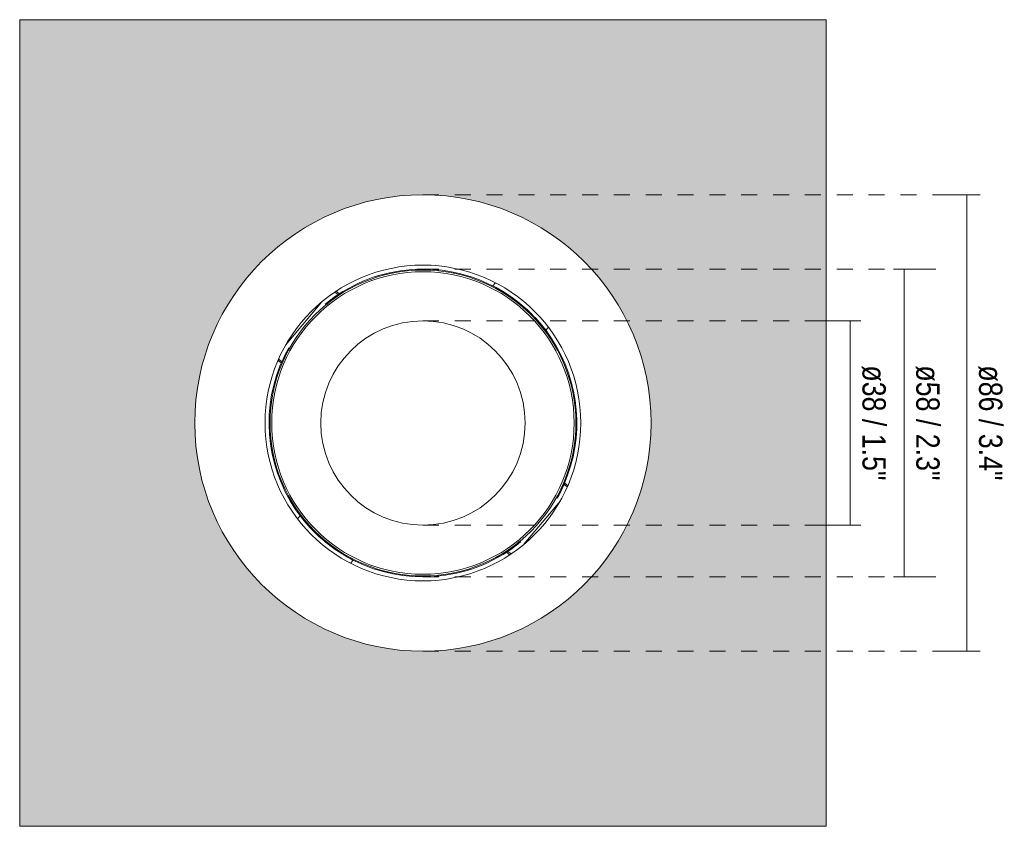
# Model space of a CAD drawing. Header units: millimetres. Extents: x -6655 to -5977, y 216 to 6738.
# Tile 1 of 3: x -6655 to -6470, y 224 to 376. Entities that reach past the tile are written whole.
import ezdxf

# ---------------------------------------------------------------- set-up
doc = ezdxf.new("R2010")
doc.units = ezdxf.units.MM
doc.linetypes.add('Dash', pattern=[6, 3, -3])
doc.layers.add('A-ANNO-DIMS', color=7, linetype='Dash', lineweight=9, true_color=0xd2d2d2)
for name, color, linetype, lineweight in [('A-ANNO-DIMS-2', 7, 'Continuous', 9), ('A-DETL-GENF', 7, 'Continuous', 9), ('E-LITE-EQPM', 7, 'Continuous', 20)]:
    doc.layers.add(name, color=color, linetype=linetype, lineweight=lineweight)
doc.styles.add('Arial Narrow', font='ARIALN.TTF', dxfattribs={"height": 4.4})
doc.dimstyles.new('FARO_-_2_2mm_Arial_Narrow_mm_Inch_Right', dxfattribs={"dimscale": 304.8, "dimtxt": 4.503096, "dimasz": 0, "dimexe": 0.019685, "dimexo": 0.0625, "dimgap": 0.003281, "dimtad": 1, "dimdec": 0, "dimzin": 0, "dimdsep": 46, "dimtxsty": 'Arial Narrow', "dimblk1": 'NONE', "dimblk2": 'NONE', "dimsah": 1, "dimcen": 0.09, "dimadec": 0, "dimazin": 0, "dimtfac": 1, "dimtdec": 4, "dimtix": 1, "dimtmove": 0, "dimatfit": 3, "dimfxl": 0.006562, "dimfxlon": 1, "dimtvp": 1, "dimtolj": 1, "dimtzin": 0, "dimarcsym": 2})

# ---------------------------------------------------------------- blocks, each defined once
blk = doc.blocks.new('02111001 - 02111001 NAIS White orientable recessed-602041-Alzado_PDF')
at = {"layer": 'E-LITE-EQPM'}
for p, q in [((-6595.85, 324.81), (-6595.7, 324.69)), ((-6565.87, 326.35), (-6566.31, 325.83)), ((-6565.84, 326.39), (-6565.87, 326.35)), ((-6597.64, 322.34), (-6596.95, 323.16)), ((-6595.49, 324.19), (-6595.84, 324.48)), ((-6595.7, 324.69), (-6595.27, 324.33)), ((-6598.53, 322.82), (-6605.39, 314.64)), ((-6556.35, 317.47), (-6555.91, 317.99)), ((-6555.91, 317.99), (-6555.87, 318.04)), ((-6605.33, 313.17), (-6604.7, 313.92)), ((-6606.63, 311.67), (-6606.79, 311.81)), ((-6606.44, 311.85), (-6606.09, 311.55)), ((-6606.2, 311.31), (-6606.63, 311.67)), ((-6552.55, 288.15), (-6552.9, 288.45)), ((-6552.79, 288.69), (-6552.37, 288.33)), ((-6552.37, 288.33), (-6552.2, 288.19)), ((-6553.66, 286.83), (-6554.29, 286.08)), ((-6560.46, 277.18), (-6553.6, 285.36)), ((-6602.64, 282.53), (-6603.08, 282.01)), ((-6603.08, 282.01), (-6603.12, 281.96)), ((-6561.36, 277.66), (-6562.04, 276.84)), ((-6563.29, 275.31), (-6563.72, 275.67)), ((-6563.5, 275.81), (-6563.15, 275.52)), ((-6563.14, 275.19), (-6563.29, 275.31)), ((-6593.15, 273.61), (-6593.12, 273.65)), ((-6593.12, 273.65), (-6592.68, 274.17))]:
    blk.add_line(p, q, dxfattribs=at)
at = {"layer": 'E-LITE-EQPM', "flags": 128}
for points in [[(-6595.84, 324.48), (-6596.02, 324.62), (-6596.08, 324.66)], [(-6606.68, 312.06), (-6606.61, 311.99), (-6606.44, 311.85)], [(-6552.31, 287.94), (-6552.38, 288.01), (-6552.55, 288.15)], [(-6563.15, 275.52), (-6562.98, 275.38), (-6562.92, 275.34)]]:
    blk.add_lwpolyline(points, dxfattribs=at)
at = {"layer": 'E-LITE-EQPM'}
for radius, start, end in [(29.75, 90, 270), (28.82, 90, 270), (28.5, 90, 270), (29, 90, 123.4558), (29.75, 270, 90), (29, 336.5293, 90), (28.82, 270, 90), (28.5, 270, 90), (29, 53.639, 62.9522), (29, 123.5289, 129.5281), (29, 123.479, 127.0158), (19.25, 90, 270), (19.25, 270, 90), (29, 37.0478, 46.361), (29, 150.7053, 270), (29, 152.9842, 156.521), (29, 330.7053, 336.5111), (29, 332.9842, 336.521), (29, 217.0478, 226.361), (29, 233.639, 242.9522), (29, 303.479, 307.0158), (29, 303.5289, 309.5288), (29, 270, 303.4558)]:
    blk.add_arc((-6579.5, 300), radius, start, end, dxfattribs=at)
for centre, start_param, end_param in [((-6267.04, 36.96), 0.071714, 0.074077), ((-6891.95, 563.04), 3.213307, 3.21567)]:
    blk.add_ellipse(centre, major_axis=(-335.04, 281.13), ratio=0.242197, start_param=start_param, end_param=end_param, dxfattribs=at)
for points in [[(-6562.3, 323.35), (-6561.81, 322.99), (-6560.84, 322.23), (-6559.93, 321.41), (-6559.48, 320.99)], [(-6596.69, 276.65), (-6597.18, 277.01), (-6598.15, 277.77), (-6599.06, 278.59), (-6599.51, 279.01)]]:
    blk.add_open_spline(points, degree=3, dxfattribs=at)
blk = doc.blocks.new('DIMBLOCK1-Alzado_PDF')
at = {"layer": 'A-ANNO-DIMS-2', "color": 251, "true_color": 0x5b5b5b, "transparency": 16777216}
for p, q in [((-6498.46, 319.25), (-6504.96, 319.25)), ((-6498.96, 280.75), (-6498.96, 319.25)), ((-6498.96, 319.25), (-6496.96, 319.25)), ((-6498.46, 280.75), (-6504.96, 280.75)), ((-6498.96, 280.75), (-6496.96, 280.75))]:
    blk.add_line(p, q, dxfattribs=at)
at = {"layer": 'A-ANNO-DIMS-2', "color": 0, "transparency": 16777216, "insert": (-6492.27, 310.86), "char_height": 4.4, "width": 26.0751, "attachment_point": 1, "rotation": 270, "line_spacing_factor": 0.974696, "style": 'Arial Narrow'}
blk.add_mtext('ø38 / 1.5"', dxfattribs=at)
blk = doc.blocks.new('_None')
blk = doc.blocks.new('DIMBLOCK2-Alzado_PDF')
at = {"layer": 'A-ANNO-DIMS-2', "color": 251, "true_color": 0x5b5b5b, "transparency": 16777216}
for p, q in [((-6490.82, 329), (-6482.82, 329)), ((-6488.82, 329), (-6490.82, 329)), ((-6488.82, 271), (-6488.82, 329)), ((-6490.82, 271), (-6482.82, 271)), ((-6488.82, 271), (-6490.82, 271))]:
    blk.add_line(p, q, dxfattribs=at)
at = {"layer": 'A-ANNO-DIMS-2', "color": 0, "transparency": 16777216, "insert": (-6482.13, 310.86), "char_height": 4.4, "width": 26.0751, "attachment_point": 1, "rotation": 270, "line_spacing_factor": 0.974696, "style": 'Arial Narrow'}
blk.add_mtext('ø58 / 2.3"', dxfattribs=at)
blk = doc.blocks.new('DIMBLOCK3-Alzado_PDF')
at = {"layer": 'A-ANNO-DIMS-2', "color": 251, "true_color": 0x5b5b5b, "transparency": 16777216}
for p, q in [((-6476.49, 343), (-6482.99, 343)), ((-6476.99, 257), (-6476.99, 343)), ((-6476.99, 343), (-6474.99, 343)), ((-6476.49, 257), (-6482.99, 257)), ((-6476.99, 257), (-6474.99, 257))]:
    blk.add_line(p, q, dxfattribs=at)
at = {"layer": 'A-ANNO-DIMS-2', "color": 0, "transparency": 16777216, "insert": (-6470.3, 310.86), "char_height": 4.4, "width": 26.0751, "attachment_point": 1, "rotation": 270, "line_spacing_factor": 0.974696, "style": 'Arial Narrow'}
blk.add_mtext('ø86 / 3.4"', dxfattribs=at)

msp = doc.modelspace()

# ---------------------------------------------------------------- hatches: boundary and pattern name
at = {"layer": 'A-DETL-GENF', "true_color": 0xf8f8f8}
h = msp.add_hatch(color=7, dxfattribs=at)
h.paths.add_polyline_path([(-6655.5, 224), (-6503.5, 224), (-6503.5, 376), (-6655.5, 376), (-6655.5, 234.13)])
h.paths.add_polyline_path([(-6579.5, 257), (-6583.29, 257.17), (-6587, 257.66), (-6590.62, 258.47), (-6594.19, 259.59), (-6597.68, 261.04), (-6601, 262.76), (-6604.21, 264.82), (-6607.14, 267.07), (-6609.9, 269.59), (-6612.43, 272.36), (-6614.72, 275.35), (-6616.73, 278.5), (-6618.46, 281.82), (-6619.9, 285.3), (-6621.03, 288.87), (-6621.84, 292.52), (-6622.33, 296.26), (-6622.5, 300), (-6622.33, 303.74), (-6621.84, 307.48), (-6621.03, 311.13), (-6619.9, 314.7), (-6618.46, 318.18), (-6616.73, 321.5), (-6614.72, 324.65), (-6612.43, 327.64), (-6609.9, 330.41), (-6607.14, 332.93), (-6604.15, 335.23), (-6601, 337.24), (-6597.68, 338.96), (-6594.19, 340.41), (-6590.62, 341.53), (-6587, 342.34), (-6583.29, 342.83), (-6579.5, 343), (-6575.7, 342.83), (-6571.99, 342.34), (-6568.37, 341.53), (-6564.8, 340.41), (-6561.32, 338.96), (-6558, 337.24), (-6554.84, 335.23), (-6551.85, 332.93), (-6549.09, 330.41), (-6546.56, 327.64), (-6544.27, 324.65), (-6542.26, 321.5), (-6540.53, 318.18), (-6539.09, 314.7), (-6537.96, 311.13), (-6537.15, 307.48), (-6536.66, 303.74), (-6536.5, 300), (-6536.66, 296.26), (-6537.15, 292.52), (-6537.96, 288.87), (-6539.09, 285.3), (-6540.53, 281.82), (-6542.26, 278.5), (-6544.27, 275.35), (-6546.56, 272.36), (-6549.09, 269.59), (-6551.85, 267.07), (-6554.9, 264.74), (-6558, 262.76), (-6561.32, 261.04), (-6564.8, 259.59), (-6568.37, 258.47), (-6571.99, 257.66), (-6575.7, 257.17)])

# ---------------------------------------------------------------- linework, layer by layer
at = {"layer": 'A-ANNO-DIMS'}
for p, q in [((-6579.5, 343), (-6474.5, 343)), ((-6579.5, 329), (-6489.5, 329)), ((-6579.5, 319.25), (-6497.28, 319.25)), ((-6579.5, 280.75), (-6497.28, 280.75)), ((-6579.5, 271), (-6489.5, 271)), ((-6579.5, 257), (-6474.5, 257))]:
    msp.add_line(p, q, dxfattribs=at)
at = {"layer": 'E-LITE-EQPM', "color": 253, "true_color": 0xaaaaaa}
for p, q in [((-6503.5, 376), (-6655.5, 376)), ((-6655.5, 376), (-6655.5, 224)), ((-6503.5, 224), (-6503.5, 376)), ((-6655.5, 224), (-6503.5, 224))]:
    msp.add_line(p, q, dxfattribs=at)
at = {"layer": 'E-LITE-EQPM'}
msp.add_circle((-6579.5, 300), 43, dxfattribs=at)
at = {"layer": 'E-LITE-EQPM', "color": 253, "true_color": 0xaaaaaa}
for start, end in [(90, 270), (270, 90)]:
    msp.add_arc((-6579.5, 300), 43, start, end, dxfattribs=at)

# ---------------------------------------------------------------- block references
at = {"layer": 'E-LITE-EQPM'}
msp.add_blockref('02111001 - 02111001 NAIS White orientable recessed-602041-Alzado_PDF', (0, 0), dxfattribs=at)

# ---------------------------------------------------------------- dimensions: what is measured, and where the dimension line sits
at = {"layer": 'A-ANNO-DIMS', "color": 251, "linetype": 'Continuous', "true_color": 0x5b5b5b}
for base, p1, p2, override, picture, middle in [((-6476.99, 343), (-6474.99, 257), (-6474.99, 343), {"dimtad": 4, "dimpost": '<>', "dimfxl": 86}, 'DIMBLOCK3-Alzado_PDF', (-6473.14, 300)), ((-6488.82, 329), (-6490.82, 271), (-6490.82, 329), {"dimtad": 4, "dimpost": '<>', "dimfxl": 58}, 'DIMBLOCK2-Alzado_PDF', (-6484.97, 300)), ((-6498.9598, 319.2498), (-6496.9598, 280.7502), (-6496.9598, 319.2498), {"dimtad": 4, "dimpost": '<>', "dimfxl": 38.499647}, 'DIMBLOCK1-Alzado_PDF', (-6495.1115, 300))]:
    dim = msp.add_linear_dim(base=base, p1=p1, p2=p2, angle=90, text='ø<>', dimstyle='FARO_-_2_2mm_Arial_Narrow_mm_Inch_Right', override=override, dxfattribs=at)
    dim.commit()
    dim.dimension.update_dxf_attribs({"geometry": picture, "text_midpoint": middle})

doc.saveas('drawing.dxf')
